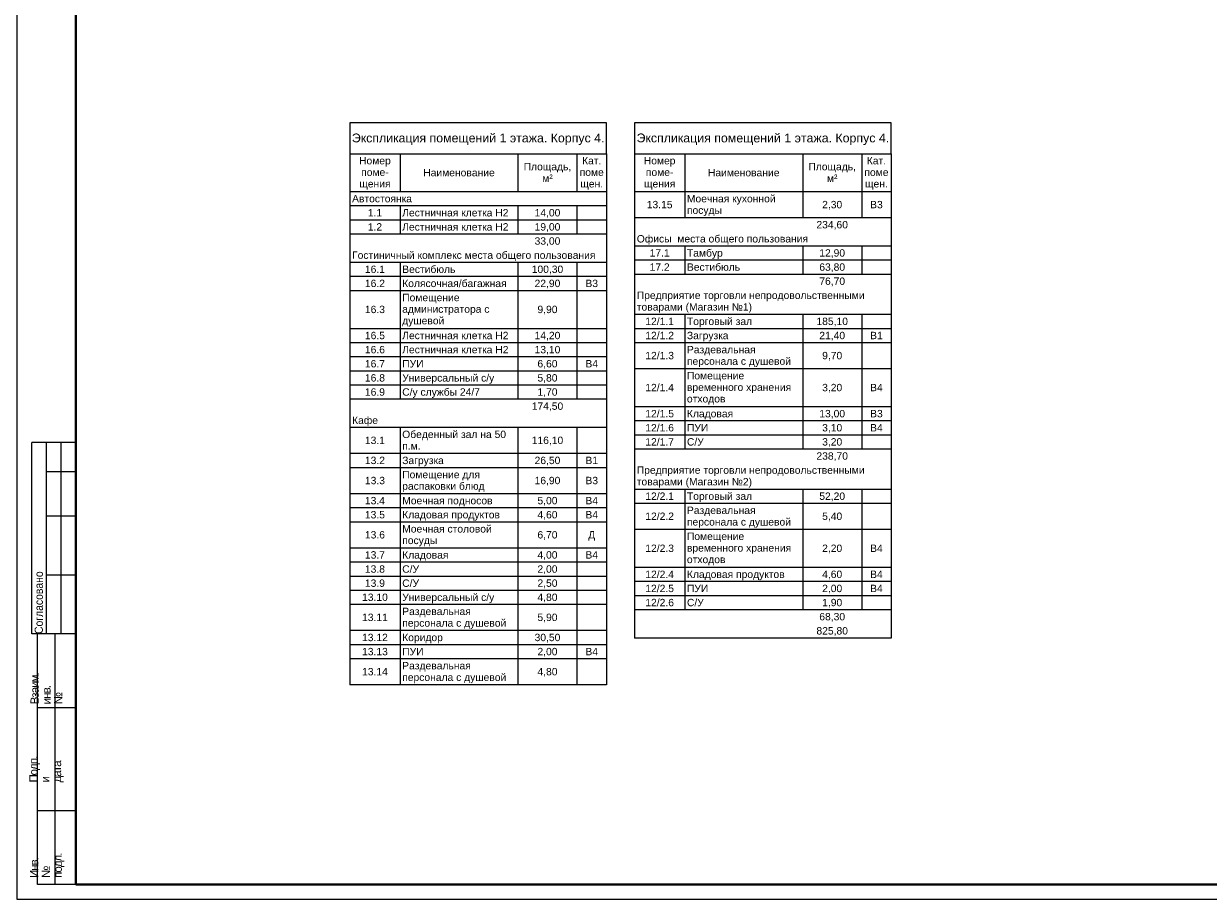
# Model space of a CAD drawing. Header units: millimetres. Extents: x -816133 to 919604, y 87941 to 147341.
# Tile 6 of 256: x -731804 to -691640, y 87941 to 117641. Entities that reach past the tile are written whole.
import ezdxf

# ---------------------------------------------------------------- set-up
doc = ezdxf.new("R2010")
doc.units = ezdxf.units.MM
for name, color, linetype, lineweight in [('A-010-M_LINE-T', 7, 'Continuous', 18), ('format-line3', 7, 'Continuous', 13), ('Z-000-P_SCHED', 7, 'Continuous', 20)]:
    doc.layers.add(name, color=color, linetype=linetype, lineweight=lineweight)
doc.layers.add('формат', color=250, linetype='Continuous')
doc.styles.add('Arial', font='arial.ttf', dxfattribs={"width": 0.9, "height": 700})
doc.styles.add('Arial_4', font='arial.ttf', dxfattribs={"height": 3})
doc.styles.add('Arial_5', font='arial.ttf', dxfattribs={"height": 2.5})

# ---------------------------------------------------------------- blocks, each defined once
blk = doc.blocks.new('*U1162')
for p, q in [((-821, 155), (-836, 155)), ((-836, 90), (-836, 155)), ((-821, 145), (-831, 145)), ((-821, 130), (-831, 130)), ((-821, 110), (-831, 110)), ((-834, 90), (-836, 90)), ((-834, 5), (-834, 90)), ((-821, 90), (-834, 90)), ((-828, 5), (-828, 90)), ((-821, 65), (-834, 65)), ((-821, 30), (-834, 30)), ((-821, 5), (-834, 5))]:
    blk.add_line(p, q)
at = {"color": 0, "lineweight": 0}
blk.add_lwpolyline([(-841, 0), (0, 0), (0, 594), (-841, 594)], close=True, dxfattribs=at)
at = {"lineweight": 40}
blk.add_lwpolyline([(-821, 5), (-5, 5), (-5, 589), (-821, 589)], close=True, dxfattribs=at)
at = {"layer": 'format-line3', "linetype": 'ByBlock'}
for p, q in [((-831, 90), (-831, 155)), ((-826, 90), (-826, 155))]:
    blk.add_line(p, q, dxfattribs=at)
at = {"char_height": 2.8, "width": 0.2, "attachment_point": 4, "rotation": 90, "line_spacing_factor": 0.857143, "style": 'Arial'}
for s, insert in [('{\\W0.45993; }Согласовано', (-833.58, 90)), ('{\\W0.62543;\\T0.75; \\W1;Взаим. инв. №}', (-831, 66.14)), ('{\\W0.5838;\\T0.8; \\W1;Подп. и дата}', (-831, 39.63)), ('{\\W0.5838;\\T0.8; \\W1;Инв. № подл.}', (-830.77, 7.25))]:
    blk.add_mtext(s, dxfattribs=dict(at, insert=insert))
at = {"style": 'Arial', "width": 0.9, "flags": 8}
blk.add_attdef('FORMAT', (-36.87, 1.26), '', height=2.8, dxfattribs=at)

msp = doc.modelspace()

# ---------------------------------------------------------------- linework, layer by layer
at = {"layer": 'A-010-M_LINE-T'}
for p, q in [((-720745, 114283), (-720745, 113225)), ((-712045, 114283), (-720745, 114283)), ((-712045, 113225), (-712045, 114283)), ((-711092, 114283), (-711092, 113225)), ((-702392, 114283), (-711092, 114283)), ((-702392, 113225), (-702392, 114283)), ((-720745, 113225), (-720745, 95212)), ((-720745, 113225), (-712045, 113225)), ((-719045, 113225), (-719045, 111937)), ((-715045, 113225), (-715045, 111937)), ((-713045, 113225), (-713045, 111937)), ((-712045, 113225), (-712045, 95212)), ((-711092, 113225), (-711092, 96800)), ((-711092, 113225), (-702392, 113225)), ((-709392, 113225), (-709392, 111937)), ((-705392, 113225), (-705392, 111937)), ((-703392, 113225), (-703392, 111937)), ((-702392, 113225), (-702392, 96800)), ((-719045, 111937), (-720745, 111937)), ((-715045, 111937), (-719045, 111937)), ((-713045, 111937), (-715045, 111937)), ((-712045, 111937), (-713045, 111937)), ((-709392, 111937), (-711092, 111937)), ((-705392, 111937), (-709392, 111937)), ((-709392, 111937), (-709392, 111054)), ((-703392, 111937), (-705392, 111937)), ((-705392, 111937), (-705392, 111054)), ((-702392, 111937), (-703392, 111937)), ((-703392, 111937), (-703392, 111054)), ((-719045, 111458), (-720745, 111458)), ((-715045, 111458), (-719045, 111458)), ((-719045, 111458), (-719045, 110979)), ((-713045, 111458), (-715045, 111458)), ((-715045, 111458), (-715045, 110979)), ((-712045, 111458), (-713045, 111458)), ((-713045, 111458), (-713045, 110979)), ((-719045, 110979), (-720745, 110979)), ((-715045, 110979), (-719045, 110979)), ((-719045, 110979), (-719045, 110500)), ((-713045, 110979), (-715045, 110979)), ((-715045, 110979), (-715045, 110500)), ((-712045, 110979), (-713045, 110979)), ((-713045, 110979), (-713045, 110500)), ((-709392, 111054), (-711092, 111054)), ((-705392, 111054), (-709392, 111054)), ((-703392, 111054), (-705392, 111054)), ((-702392, 111054), (-703392, 111054)), ((-719045, 110500), (-720745, 110500)), ((-715045, 110500), (-719045, 110500)), ((-713045, 110500), (-715045, 110500)), ((-712045, 110500), (-713045, 110500)), ((-709392, 110096), (-711092, 110096)), ((-705392, 110096), (-709392, 110096)), ((-709392, 110096), (-709392, 109617)), ((-703392, 110096), (-705392, 110096)), ((-705392, 110096), (-705392, 109617)), ((-702392, 110096), (-703392, 110096)), ((-703392, 110096), (-703392, 109617)), ((-719045, 109542), (-720745, 109542)), ((-715045, 109542), (-719045, 109542)), ((-719045, 109542), (-719045, 109062)), ((-713045, 109542), (-715045, 109542)), ((-715045, 109542), (-715045, 109062)), ((-712045, 109542), (-713045, 109542)), ((-713045, 109542), (-713045, 109062)), ((-709392, 109617), (-711092, 109617)), ((-705392, 109617), (-709392, 109617)), ((-709392, 109617), (-709392, 109137)), ((-703392, 109617), (-705392, 109617)), ((-705392, 109617), (-705392, 109137)), ((-702392, 109617), (-703392, 109617)), ((-703392, 109617), (-703392, 109137)), ((-719045, 109062), (-720745, 109062)), ((-715045, 109062), (-719045, 109062)), ((-719045, 109062), (-719045, 108583)), ((-713045, 109062), (-715045, 109062)), ((-715045, 109062), (-715045, 108583)), ((-712045, 109062), (-713045, 109062)), ((-713045, 109062), (-713045, 108583)), ((-709392, 109137), (-711092, 109137)), ((-705392, 109137), (-709392, 109137)), ((-703392, 109137), (-705392, 109137)), ((-702392, 109137), (-703392, 109137)), ((-719045, 108583), (-720745, 108583)), ((-715045, 108583), (-719045, 108583)), ((-719045, 108583), (-719045, 107296)), ((-713045, 108583), (-715045, 108583)), ((-715045, 108583), (-715045, 107296)), ((-712045, 108583), (-713045, 108583)), ((-713045, 108583), (-713045, 107296)), ((-709392, 107775), (-711092, 107775)), ((-705392, 107775), (-709392, 107775)), ((-709392, 107775), (-709392, 107296)), ((-703392, 107775), (-705392, 107775)), ((-705392, 107775), (-705392, 107296)), ((-702392, 107775), (-703392, 107775)), ((-703392, 107775), (-703392, 107296)), ((-719045, 107296), (-720745, 107296)), ((-715045, 107296), (-719045, 107296)), ((-719045, 107296), (-719045, 106816)), ((-713045, 107296), (-715045, 107296)), ((-715045, 107296), (-715045, 106816)), ((-712045, 107296), (-713045, 107296)), ((-713045, 107296), (-713045, 106816)), ((-709392, 107296), (-711092, 107296)), ((-705392, 107296), (-709392, 107296)), ((-709392, 107296), (-709392, 106816)), ((-703392, 107296), (-705392, 107296)), ((-705392, 107296), (-705392, 106816)), ((-702392, 107296), (-703392, 107296)), ((-703392, 107296), (-703392, 106816)), ((-719045, 106816), (-720745, 106816)), ((-715045, 106816), (-719045, 106816)), ((-719045, 106816), (-719045, 106337)), ((-713045, 106816), (-715045, 106816)), ((-715045, 106816), (-715045, 106337)), ((-712045, 106816), (-713045, 106816)), ((-713045, 106816), (-713045, 106337)), ((-709392, 106816), (-711092, 106816)), ((-705392, 106816), (-709392, 106816)), ((-709392, 106816), (-709392, 105933)), ((-703392, 106816), (-705392, 106816)), ((-705392, 106816), (-705392, 105933)), ((-702392, 106816), (-703392, 106816)), ((-703392, 106816), (-703392, 105933)), ((-719045, 106337), (-720745, 106337)), ((-715045, 106337), (-719045, 106337)), ((-719045, 106337), (-719045, 105858)), ((-713045, 106337), (-715045, 106337)), ((-715045, 106337), (-715045, 105858)), ((-712045, 106337), (-713045, 106337)), ((-713045, 106337), (-713045, 105858)), ((-719045, 105858), (-720745, 105858)), ((-715045, 105858), (-719045, 105858)), ((-719045, 105858), (-719045, 105379)), ((-713045, 105858), (-715045, 105858)), ((-715045, 105858), (-715045, 105379)), ((-712045, 105858), (-713045, 105858)), ((-713045, 105858), (-713045, 105379)), ((-709392, 105933), (-711092, 105933)), ((-705392, 105933), (-709392, 105933)), ((-709392, 105933), (-709392, 104646)), ((-703392, 105933), (-705392, 105933)), ((-705392, 105933), (-705392, 104646)), ((-702392, 105933), (-703392, 105933)), ((-703392, 105933), (-703392, 104646)), ((-719045, 105379), (-720745, 105379)), ((-715045, 105379), (-719045, 105379)), ((-719045, 105379), (-719045, 104900)), ((-713045, 105379), (-715045, 105379)), ((-715045, 105379), (-715045, 104900)), ((-712045, 105379), (-713045, 105379)), ((-713045, 105379), (-713045, 104900)), ((-719045, 104900), (-720745, 104900)), ((-715045, 104900), (-719045, 104900)), ((-713045, 104900), (-715045, 104900)), ((-712045, 104900), (-713045, 104900)), ((-709392, 104646), (-711092, 104646)), ((-705392, 104646), (-709392, 104646)), ((-709392, 104646), (-709392, 104166)), ((-703392, 104646), (-705392, 104646)), ((-705392, 104646), (-705392, 104166)), ((-702392, 104646), (-703392, 104646)), ((-703392, 104646), (-703392, 104166)), ((-709392, 104166), (-711092, 104166)), ((-705392, 104166), (-709392, 104166)), ((-709392, 104166), (-709392, 103687)), ((-703392, 104166), (-705392, 104166)), ((-705392, 104166), (-705392, 103687)), ((-702392, 104166), (-703392, 104166)), ((-703392, 104166), (-703392, 103687)), ((-719045, 103941), (-720745, 103941)), ((-715045, 103941), (-719045, 103941)), ((-719045, 103941), (-719045, 103058)), ((-713045, 103941), (-715045, 103941)), ((-715045, 103941), (-715045, 103058)), ((-712045, 103941), (-713045, 103941)), ((-713045, 103941), (-713045, 103058)), ((-709392, 103687), (-711092, 103687)), ((-705392, 103687), (-709392, 103687)), ((-709392, 103687), (-709392, 103208)), ((-703392, 103687), (-705392, 103687)), ((-705392, 103687), (-705392, 103208)), ((-702392, 103687), (-703392, 103687)), ((-703392, 103687), (-703392, 103208)), ((-719045, 103058), (-720745, 103058)), ((-715045, 103058), (-719045, 103058)), ((-719045, 103058), (-719045, 102579)), ((-713045, 103058), (-715045, 103058)), ((-715045, 103058), (-715045, 102579)), ((-712045, 103058), (-713045, 103058)), ((-713045, 103058), (-713045, 102579)), ((-709392, 103208), (-711092, 103208)), ((-705392, 103208), (-709392, 103208)), ((-703392, 103208), (-705392, 103208)), ((-702392, 103208), (-703392, 103208)), ((-719045, 102579), (-720745, 102579)), ((-715045, 102579), (-719045, 102579)), ((-719045, 102579), (-719045, 101696)), ((-713045, 102579), (-715045, 102579)), ((-715045, 102579), (-715045, 101696)), ((-712045, 102579), (-713045, 102579)), ((-713045, 102579), (-713045, 101696)), ((-719045, 101696), (-720745, 101696)), ((-715045, 101696), (-719045, 101696)), ((-719045, 101696), (-719045, 101216)), ((-713045, 101696), (-715045, 101696)), ((-715045, 101696), (-715045, 101216)), ((-712045, 101696), (-713045, 101696)), ((-713045, 101696), (-713045, 101216)), ((-709392, 101846), (-711092, 101846)), ((-705392, 101846), (-709392, 101846)), ((-709392, 101846), (-709392, 101366)), ((-703392, 101846), (-705392, 101846)), ((-705392, 101846), (-705392, 101366)), ((-702392, 101846), (-703392, 101846)), ((-703392, 101846), (-703392, 101366)), ((-719045, 101216), (-720745, 101216)), ((-715045, 101216), (-719045, 101216)), ((-719045, 101216), (-719045, 100737)), ((-713045, 101216), (-715045, 101216)), ((-715045, 101216), (-715045, 100737)), ((-712045, 101216), (-713045, 101216)), ((-713045, 101216), (-713045, 100737)), ((-709392, 101366), (-711092, 101366)), ((-705392, 101366), (-709392, 101366)), ((-709392, 101366), (-709392, 100483)), ((-703392, 101366), (-705392, 101366)), ((-705392, 101366), (-705392, 100483)), ((-702392, 101366), (-703392, 101366)), ((-703392, 101366), (-703392, 100483)), ((-719045, 100737), (-720745, 100737)), ((-715045, 100737), (-719045, 100737)), ((-719045, 100737), (-719045, 99854)), ((-713045, 100737), (-715045, 100737)), ((-715045, 100737), (-715045, 99854)), ((-712045, 100737), (-713045, 100737)), ((-713045, 100737), (-713045, 99854)), ((-709392, 100483), (-711092, 100483)), ((-705392, 100483), (-709392, 100483)), ((-709392, 100483), (-709392, 99195)), ((-703392, 100483), (-705392, 100483)), ((-705392, 100483), (-705392, 99195)), ((-702392, 100483), (-703392, 100483)), ((-703392, 100483), (-703392, 99195)), ((-719045, 99854), (-720745, 99854)), ((-715045, 99854), (-719045, 99854)), ((-719045, 99854), (-719045, 99375)), ((-713045, 99854), (-715045, 99854)), ((-715045, 99854), (-715045, 99375)), ((-712045, 99854), (-713045, 99854)), ((-713045, 99854), (-713045, 99375)), ((-719045, 99375), (-720745, 99375)), ((-715045, 99375), (-719045, 99375)), ((-719045, 99375), (-719045, 98895)), ((-713045, 99375), (-715045, 99375)), ((-715045, 99375), (-715045, 98895)), ((-712045, 99375), (-713045, 99375)), ((-713045, 99375), (-713045, 98895)), ((-719045, 98895), (-720745, 98895)), ((-715045, 98895), (-719045, 98895)), ((-719045, 98895), (-719045, 98416)), ((-713045, 98895), (-715045, 98895)), ((-715045, 98895), (-715045, 98416)), ((-712045, 98895), (-713045, 98895)), ((-713045, 98895), (-713045, 98416)), ((-709392, 99195), (-711092, 99195)), ((-705392, 99195), (-709392, 99195)), ((-709392, 99195), (-709392, 98716)), ((-703392, 99195), (-705392, 99195)), ((-705392, 99195), (-705392, 98716)), ((-702392, 99195), (-703392, 99195)), ((-703392, 99195), (-703392, 98716)), ((-719045, 98416), (-720745, 98416)), ((-715045, 98416), (-719045, 98416)), ((-719045, 98416), (-719045, 97937)), ((-713045, 98416), (-715045, 98416)), ((-715045, 98416), (-715045, 97937)), ((-712045, 98416), (-713045, 98416)), ((-713045, 98416), (-713045, 97937)), ((-709392, 98716), (-711092, 98716)), ((-705392, 98716), (-709392, 98716)), ((-709392, 98716), (-709392, 98237)), ((-703392, 98716), (-705392, 98716)), ((-705392, 98716), (-705392, 98237)), ((-702392, 98716), (-703392, 98716)), ((-703392, 98716), (-703392, 98237)), ((-709392, 98237), (-711092, 98237)), ((-705392, 98237), (-709392, 98237)), ((-709392, 98237), (-709392, 97758)), ((-703392, 98237), (-705392, 98237)), ((-705392, 98237), (-705392, 97758)), ((-702392, 98237), (-703392, 98237)), ((-703392, 98237), (-703392, 97758)), ((-719045, 97937), (-720745, 97937)), ((-715045, 97937), (-719045, 97937)), ((-719045, 97937), (-719045, 97054)), ((-713045, 97937), (-715045, 97937)), ((-715045, 97937), (-715045, 97054)), ((-712045, 97937), (-713045, 97937)), ((-713045, 97937), (-713045, 97054)), ((-709392, 97758), (-711092, 97758)), ((-705392, 97758), (-709392, 97758)), ((-703392, 97758), (-705392, 97758)), ((-702392, 97758), (-703392, 97758)), ((-719045, 97054), (-720745, 97054)), ((-715045, 97054), (-719045, 97054)), ((-719045, 97054), (-719045, 96575)), ((-713045, 97054), (-715045, 97054)), ((-715045, 97054), (-715045, 96575)), ((-712045, 97054), (-713045, 97054)), ((-713045, 97054), (-713045, 96575)), ((-702392, 96800), (-711092, 96800)), ((-719045, 96575), (-720745, 96575)), ((-715045, 96575), (-719045, 96575)), ((-719045, 96575), (-719045, 96095)), ((-713045, 96575), (-715045, 96575)), ((-715045, 96575), (-715045, 96095)), ((-712045, 96575), (-713045, 96575)), ((-713045, 96575), (-713045, 96095)), ((-719045, 96095), (-720745, 96095)), ((-715045, 96095), (-719045, 96095)), ((-719045, 96095), (-719045, 95212)), ((-713045, 96095), (-715045, 96095)), ((-715045, 96095), (-715045, 95212)), ((-712045, 96095), (-713045, 96095)), ((-713045, 96095), (-713045, 95212)), ((-712045, 95212), (-720745, 95212))]:
    msp.add_line(p, q, dxfattribs=at)

# ---------------------------------------------------------------- block references
at = {"layer": 'формат', "xscale": 100, "yscale": 100, "zscale": 100}
msp.add_blockref('*U1162', (-647933, 87941), dxfattribs=at)

# ---------------------------------------------------------------- texts
at = {"layer": 'Z-000-P_SCHED', "line_spacing_factor": 0.941778}
for s, insert, char_height, width, attachment_point, style in [('Экспликация помещений 1 этажа. Корпус 4.', (-716395, 113915), 300, 10224.68, 2, 'Arial_4'), ('Экспликация помещений 1 этажа. Корпус 4.', (-706742, 113915), 300, 10224.68, 2, 'Arial_4'), ('Номер\\Pпоме-\\Pщения', (-719895, 113120), 250, 1285.52, 2, 'Arial_5'), ('Площадь,\\Pм\\fArial|b0|i0|c238|p34|;²', (-714045, 112918), 250, 1925.21, 2, 'Arial_5'), ('Кат.\\Pпоме\\Pщен.', (-712545, 113120), 250, 979.44, 2, 'Arial_5'), ('Номер\\Pпоме-\\Pщения', (-710242, 113120), 250, 1285.52, 2, 'Arial_5'), ('Площадь,\\Pм\\fArial|b0|i0|c238|p34|;²', (-704392, 112918), 250, 1925.21, 2, 'Arial_5'), ('Кат.\\Pпоме\\Pщен.', (-702892, 113120), 250, 979.44, 2, 'Arial_5'), ('Наименование', (-717045, 112715), 250, 2895.47, 2, 'Arial_5'), ('Наименование', (-707392, 112715), 250, 2895.47, 2, 'Arial_5'), ('Автостоянка', (-720670, 111832), 250, 2424.12, 1, 'Arial_5'), ('Моечная кухонной\\Pпосуды', (-709317, 111832), 250, 3581.08, 1, 'Arial_5'), ('1.1', (-719895, 111353), 250, 581.54, 2, 'Arial_5'), ('Лестничная клетка Н2', (-718970, 111353), 250, 4300.36, 1, 'Arial_5'), ('14,00', (-714045, 111353), 250, 1046.78, 2, 'Arial_5'), ('13.15', (-710242, 111630), 250, 1046.78, 2, 'Arial_5'), ('2,30', (-704392, 111630), 250, 814.16, 2, 'Arial_5'), ('В3', (-702892, 111630), 250, 511.15, 2, 'Arial_5'), ('1.2', (-719895, 110874), 250, 581.54, 2, 'Arial_5'), ('Лестничная клетка Н2', (-718970, 110874), 250, 4300.36, 1, 'Arial_5'), ('19,00', (-714045, 110874), 250, 1046.78, 2, 'Arial_5'), ('234,60', (-704392, 110949), 250, 1279.39, 2, 'Arial_5'), ('Офисы  места общего пользования', (-711017, 110470), 250, 6938.73, 1, 'Arial_5'), ('33,00', (-714045, 110395), 250, 1046.78, 2, 'Arial_5'), ('Гостиничный комплекс места общего пользования', (-720670, 109915), 250, 9858.69, 1, 'Arial_5'), ('17.1', (-710242, 109990), 250, 814.16, 2, 'Arial_5'), ('Тамбур', (-709317, 109990), 250, 1444.68, 1, 'Arial_5'), ('12,90', (-704392, 109990), 250, 1046.78, 2, 'Arial_5'), ('16.1', (-719895, 109436), 250, 814.16, 2, 'Arial_5'), ('Вестибюль', (-718970, 109436), 250, 2151.71, 1, 'Arial_5'), ('100,30', (-714045, 109436), 250, 1279.39, 2, 'Arial_5'), ('17.2', (-710242, 109511), 250, 814.16, 2, 'Arial_5'), ('Вестибюль', (-709317, 109511), 250, 2151.71, 1, 'Arial_5'), ('63,80', (-704392, 109511), 250, 1046.78, 2, 'Arial_5'), ('16.2', (-719895, 108957), 250, 814.16, 2, 'Arial_5'), ('Колясочная/багажная', (-718970, 108957), 250, 4229.96, 1, 'Arial_5'), ('22,90', (-714045, 108957), 250, 1046.78, 2, 'Arial_5'), ('В3', (-712545, 108957), 250, 511.15, 2, 'Arial_5'), ('76,70', (-704392, 109032), 250, 1046.78, 2, 'Arial_5'), ('Помещение\\Pадминистратора с\\Pдушевой', (-718970, 108478), 250, 3532.11, 1, 'Arial_5'), ('Предприятие торговли непродовольственными\\Pтоварами (Магазин №1)', (-711017, 108553), 250, 9218.99, 1, 'Arial_5'), ('16.3', (-719895, 108074), 250, 814.16, 2, 'Arial_5'), ('9,90', (-714045, 108074), 250, 814.16, 2, 'Arial_5'), ('12/1.1', (-710242, 107670), 250, 1163.09, 2, 'Arial_5'), ('Торговый зал', (-709317, 107670), 250, 2638.37, 1, 'Arial_5'), ('185,10', (-704392, 107670), 250, 1279.39, 2, 'Arial_5'), ('16.5', (-719895, 107190), 250, 814.16, 2, 'Arial_5'), ('Лестничная клетка Н2', (-718970, 107190), 250, 4300.36, 1, 'Arial_5'), ('14,20', (-714045, 107190), 250, 1046.78, 2, 'Arial_5'), ('12/1.2', (-710242, 107190), 250, 1163.09, 2, 'Arial_5'), ('Загрузка', (-709317, 107190), 250, 1674.23, 1, 'Arial_5'), ('21,40', (-704392, 107190), 250, 1046.78, 2, 'Arial_5'), ('В1', (-702892, 107190), 250, 511.15, 2, 'Arial_5'), ('16.6', (-719895, 106711), 250, 814.16, 2, 'Arial_5'), ('Лестничная клетка Н2', (-718970, 106711), 250, 4300.36, 1, 'Arial_5'), ('13,10', (-714045, 106711), 250, 1046.78, 2, 'Arial_5'), ('12/1.3', (-710242, 106509), 250, 1163.09, 2, 'Arial_5'), ('Раздевальная\\Pперсонала с душевой', (-709317, 106711), 250, 4202.41, 1, 'Arial_5'), ('9,70', (-704392, 106509), 250, 814.16, 2, 'Arial_5'), ('16.7', (-719895, 106232), 250, 814.16, 2, 'Arial_5'), ('ПУИ', (-718970, 106232), 250, 863.13, 1, 'Arial_5'), ('6,60', (-714045, 106232), 250, 814.16, 2, 'Arial_5'), ('В4', (-712545, 106232), 250, 511.15, 2, 'Arial_5'), ('16.8', (-719895, 105753), 250, 814.16, 2, 'Arial_5'), ('Универсальный с/у', (-718970, 105753), 250, 3712.69, 1, 'Arial_5'), ('5,80', (-714045, 105753), 250, 814.16, 2, 'Arial_5'), ('Помещение\\Pвременного хранения\\Pотходов', (-709317, 105828), 250, 4223.84, 1, 'Arial_5'), ('16.9', (-719895, 105274), 250, 814.16, 2, 'Arial_5'), ('С/у службы 24/7', (-718970, 105274), 250, 3128.09, 1, 'Arial_5'), ('1,70', (-714045, 105274), 250, 814.16, 2, 'Arial_5'), ('12/1.4', (-710242, 105424), 250, 1163.09, 2, 'Arial_5'), ('3,20', (-704392, 105424), 250, 814.16, 2, 'Arial_5'), ('В4', (-702892, 105424), 250, 511.15, 2, 'Arial_5'), ('174,50', (-714045, 104794), 250, 1279.39, 2, 'Arial_5'), ('12/1.5', (-710242, 104540), 250, 1163.09, 2, 'Arial_5'), ('Кладовая', (-709317, 104540), 250, 1870.12, 1, 'Arial_5'), ('13,00', (-704392, 104540), 250, 1046.78, 2, 'Arial_5'), ('В3', (-702892, 104540), 250, 511.15, 2, 'Arial_5'), ('Кафе', (-720670, 104315), 250, 1049.84, 1, 'Arial_5'), ('12/1.6', (-710242, 104061), 250, 1163.09, 2, 'Arial_5'), ('ПУИ', (-709317, 104061), 250, 863.13, 1, 'Arial_5'), ('3,10', (-704392, 104061), 250, 814.16, 2, 'Arial_5'), ('В4', (-702892, 104061), 250, 511.15, 2, 'Arial_5'), ('13.1', (-719895, 103634), 250, 814.16, 2, 'Arial_5'), ('Обеденный зал на 50\\Pп.м.', (-718970, 103836), 250, 4202.41, 1, 'Arial_5'), ('116,10', (-714045, 103634), 250, 1279.39, 2, 'Arial_5'), ('12/1.7', (-710242, 103582), 250, 1163.09, 2, 'Arial_5'), ('С/У', (-709317, 103582), 250, 679.49, 1, 'Arial_5'), ('3,20', (-704392, 103582), 250, 814.16, 2, 'Arial_5'), ('13.2', (-719895, 102953), 250, 814.16, 2, 'Arial_5'), ('Загрузка', (-718970, 102953), 250, 1674.23, 1, 'Arial_5'), ('26,50', (-714045, 102953), 250, 1046.78, 2, 'Arial_5'), ('В1', (-712545, 102953), 250, 511.15, 2, 'Arial_5'), ('238,70', (-704392, 103103), 250, 1279.39, 2, 'Arial_5'), ('Помещение для\\Pраспаковки блюд', (-718970, 102474), 250, 3336.22, 1, 'Arial_5'), ('Предприятие торговли непродовольственными\\Pтоварами (Магазин №2)', (-711017, 102624), 250, 9218.99, 1, 'Arial_5'), ('13.3', (-719895, 102271), 250, 814.16, 2, 'Arial_5'), ('16,90', (-714045, 102271), 250, 1046.78, 2, 'Arial_5'), ('В3', (-712545, 102271), 250, 511.15, 2, 'Arial_5'), ('12/2.1', (-710242, 101740), 250, 1163.09, 2, 'Arial_5'), ('Торговый зал', (-709317, 101740), 250, 2638.37, 1, 'Arial_5'), ('52,20', (-704392, 101740), 250, 1046.78, 2, 'Arial_5'), ('13.4', (-719895, 101590), 250, 814.16, 2, 'Arial_5'), ('Моечная подносов', (-718970, 101590), 250, 3657.6, 1, 'Arial_5'), ('5,00', (-714045, 101590), 250, 814.16, 2, 'Arial_5'), ('В4', (-712545, 101590), 250, 511.15, 2, 'Arial_5'), ('Раздевальная\\Pперсонала с душевой', (-709317, 101261), 250, 4202.41, 1, 'Arial_5'), ('13.5', (-719895, 101111), 250, 814.16, 2, 'Arial_5'), ('Кладовая продуктов', (-718970, 101111), 250, 3945.31, 1, 'Arial_5'), ('4,60', (-714045, 101111), 250, 814.16, 2, 'Arial_5'), ('В4', (-712545, 101111), 250, 511.15, 2, 'Arial_5'), ('12/2.2', (-710242, 101059), 250, 1163.09, 2, 'Arial_5'), ('5,40', (-704392, 101059), 250, 814.16, 2, 'Arial_5'), ('13.6', (-719895, 100430), 250, 814.16, 2, 'Arial_5'), ('Моечная столовой\\Pпосуды', (-718970, 100632), 250, 3623.93, 1, 'Arial_5'), ('6,70', (-714045, 100430), 250, 814.16, 2, 'Arial_5'), ('\\fArial|b0|i0|c204|p34|;Д', (-712545, 100430), 250, 281.59, 2, 'Arial_5'), ('Помещение\\Pвременного хранения\\Pотходов', (-709317, 100378), 250, 4223.84, 1, 'Arial_5'), ('13.7', (-719895, 99748), 250, 814.16, 2, 'Arial_5'), ('Кладовая', (-718970, 99748), 250, 1870.12, 1, 'Arial_5'), ('4,00', (-714045, 99748), 250, 814.16, 2, 'Arial_5'), ('В4', (-712545, 99748), 250, 511.15, 2, 'Arial_5'), ('12/2.3', (-710242, 99973), 250, 1163.09, 2, 'Arial_5'), ('2,20', (-704392, 99973), 250, 814.16, 2, 'Arial_5'), ('В4', (-702892, 99973), 250, 511.15, 2, 'Arial_5'), ('13.8', (-719895, 99269), 250, 814.16, 2, 'Arial_5'), ('С/У', (-718970, 99269), 250, 679.49, 1, 'Arial_5'), ('2,00', (-714045, 99269), 250, 814.16, 2, 'Arial_5'), ('С/У', (-718970, 98790), 250, 679.49, 1, 'Arial_5'), ('12/2.4', (-710242, 99090), 250, 1163.09, 2, 'Arial_5'), ('Кладовая продуктов', (-709317, 99090), 250, 3945.31, 1, 'Arial_5'), ('4,60', (-704392, 99090), 250, 814.16, 2, 'Arial_5'), ('В4', (-702892, 99090), 250, 511.15, 2, 'Arial_5'), ('13.9', (-719895, 98790), 250, 814.16, 2, 'Arial_5'), ('2,50', (-714045, 98790), 250, 814.16, 2, 'Arial_5'), ('12/2.5', (-710242, 98611), 250, 1163.09, 2, 'Arial_5'), ('ПУИ', (-709317, 98611), 250, 863.13, 1, 'Arial_5'), ('2,00', (-704392, 98611), 250, 814.16, 2, 'Arial_5'), ('В4', (-702892, 98611), 250, 511.15, 2, 'Arial_5'), ('13.10', (-719895, 98311), 250, 1046.78, 2, 'Arial_5'), ('Универсальный с/у', (-718970, 98311), 250, 3712.69, 1, 'Arial_5'), ('4,80', (-714045, 98311), 250, 814.16, 2, 'Arial_5'), ('12/2.6', (-710242, 98132), 250, 1163.09, 2, 'Arial_5'), ('С/У', (-709317, 98132), 250, 679.49, 1, 'Arial_5'), ('1,90', (-704392, 98132), 250, 814.16, 2, 'Arial_5'), ('13.11', (-719895, 97630), 250, 1046.78, 2, 'Arial_5'), ('Раздевальная\\Pперсонала с душевой', (-718970, 97832), 250, 4202.41, 1, 'Arial_5'), ('5,90', (-714045, 97630), 250, 814.16, 2, 'Arial_5'), ('68,30', (-704392, 97653), 250, 1046.78, 2, 'Arial_5'), ('13.12', (-719895, 96948), 250, 1046.78, 2, 'Arial_5'), ('Коридор', (-718970, 96948), 250, 1646.69, 1, 'Arial_5'), ('30,50', (-714045, 96948), 250, 1046.78, 2, 'Arial_5'), ('825,80', (-704392, 97173), 250, 1279.39, 2, 'Arial_5'), ('13.13', (-719895, 96469), 250, 1046.78, 2, 'Arial_5'), ('ПУИ', (-718970, 96469), 250, 863.13, 1, 'Arial_5'), ('2,00', (-714045, 96469), 250, 814.16, 2, 'Arial_5'), ('В4', (-712545, 96469), 250, 511.15, 2, 'Arial_5'), ('13.14', (-719895, 95788), 250, 1046.78, 2, 'Arial_5'), ('Раздевальная\\Pперсонала с душевой', (-718970, 95990), 250, 4202.41, 1, 'Arial_5'), ('4,80', (-714045, 95788), 250, 814.16, 2, 'Arial_5')]:
    msp.add_mtext(s, dxfattribs=dict(at, insert=insert, char_height=char_height, width=width, attachment_point=attachment_point, style=style))

doc.saveas('drawing.dxf')
